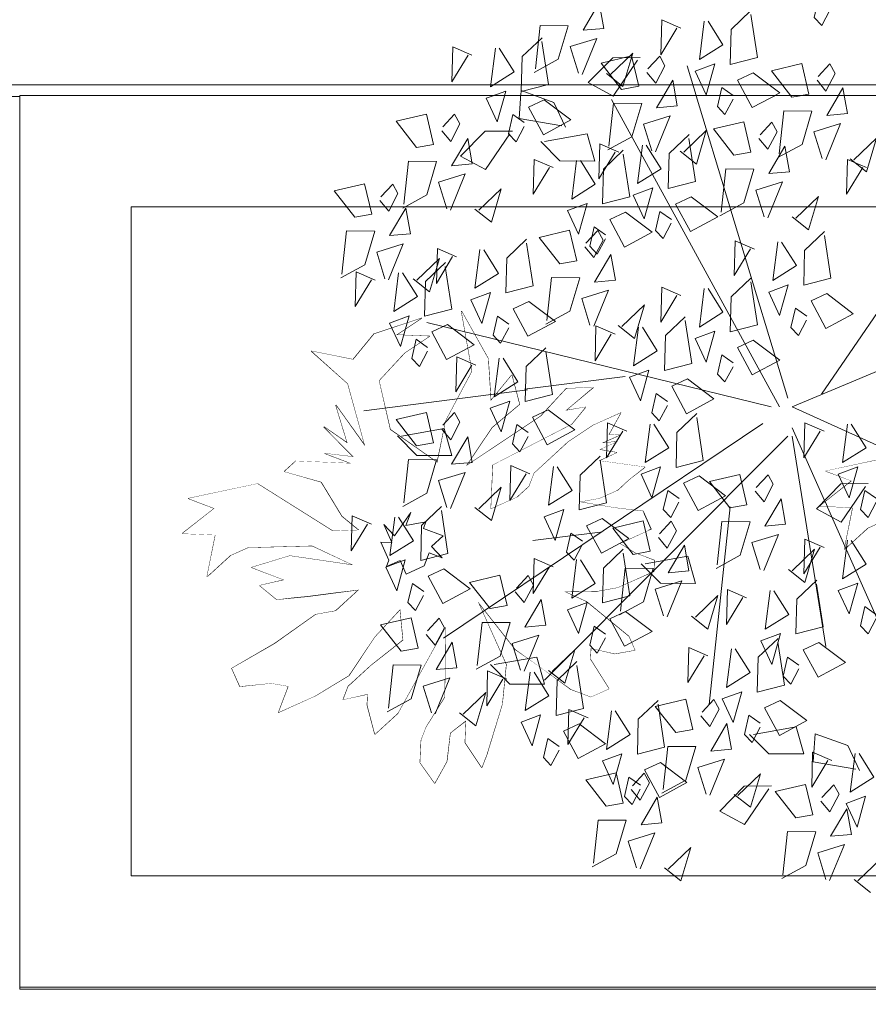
# Model space of a CAD drawing. Header units: centimetres. Extents: x -122 to 72759, y 3298 to 43172.
# Tile 55 of 243: x 36023 to 36061, y 10630 to 10674. Entities that reach past the tile are written whole.
import ezdxf

# ---------------------------------------------------------------- set-up
doc = ezdxf.new("R2010")
doc.units = ezdxf.units.CM
doc.header["$MEASUREMENT"] = 0
for name, color, linetype, lineweight in [('0-WIDOSK', 7, 'Continuous', 5), ('1-meble', 7, 'Continuous', 5), ('_ nowe meble', 7, 'Continuous', 5), ('wymiarowanie', 7, 'Continuous', 5), ('ZZZ_Xref', 7, 'Continuous', 5)]:
    doc.layers.add(name, color=color, linetype=linetype, lineweight=lineweight)

# ---------------------------------------------------------------- blocks, each defined once
blk = doc.blocks.new('G$CA1DC9C89')
at = {"layer": '1-meble', "lineweight": 5}
for p, q in [((1402.642, 56.117), (1403.738, 57.234)), ((1403.738, 57.234), (1404.966, 57.246))]:
    blk.add_line(p, q, dxfattribs=at)
for points in [[(1403.338, 58.55), (1403.134, 59.698), (1402.407, 58.463)], [(1403.221, 56.991), (1404.583, 57.313), (1404.904, 55.95), (1404.139, 55.813)]]:
    blk.add_lwpolyline(points, close=True, dxfattribs=at)
for points in [[(1413.485, 59.537), (1412.974, 59.899), (1412.777, 59.035), (1413.115, 58.678), (1413.481, 59.364)], [(1409.939, 59.17), (1410.234, 57.249), (1409.01, 56.935), (1409.052, 58.498), (1409.943, 59.343)], [(1406.796, 58.559), (1405.938, 58.93), (1405.896, 57.366), (1406.623, 58.564)], [(1408.02, 58.874), (1408.686, 57.813), (1407.627, 57.146), (1407.847, 58.878)], [(1400.268, 56.74), (1400.477, 58.672), (1401.741, 58.66), (1401.297, 57.161), (1400.219, 56.574)], [(1402.197, 56.532), (1401.827, 57.729), (1403.023, 58.1), (1402.364, 56.483)], [(1397.423, 57.342), (1396.565, 57.713), (1396.523, 56.15), (1397.25, 57.347)], [(1398.647, 57.657), (1399.313, 56.596), (1398.253, 55.929), (1398.474, 57.662)], [(1403.461, 56.52), (1404.195, 55.941), (1404.639, 57.441), (1403.628, 56.471)], [(1405.267, 56.567), (1405.668, 56.086), (1406.081, 56.87), (1405.847, 57.302), (1405.317, 56.734)]]:
    blk.add_lwpolyline(points, dxfattribs=at)
at = {"layer": '_ nowe meble', "lineweight": 5, "ltscale": 0.5}
blk.add_lwpolyline([(162.24, 764.75), (77.148, 765.377), (77.148, 495.811), (65.135, 495.811), (65.135, 465.817), (53.148, 465.817), (53.158, 56.244), (4727.78, 55.452)], dxfattribs=at)
at = {"layer": 'wymiarowanie', "lineweight": 5, "ltscale": 0.5}
blk.add_lwpolyline([(2759.446, 55.452), (2759.446, 15.452), (1725.13, 15.452), (1725.13, 3.452), (1437.13, 3.54), (1437.13, -8.46), (957.13, -8.46), (957.13, 3.489), (1.148, 3.489), (1.148, 633.817), (13.148, 633.817), (13.148, 645.817), (25.148, 645.817), (25.135, 705.817), (37.13, 705.817), (36.768, 764.653), (77.148, 765.377), (77.148, 495.811), (65.135, 495.817), (65.135, 465.817), (53.135, 465.817), (53.148, 55.539)], close=True, dxfattribs=at)
at = {"lineweight": 5, "ltscale": 0.5}
blk.add_wipeout([(1377.13, 31.54), (1437.13, 31.54), (1437.13, -8.46), (1377.13, -8.46)], dxfattribs=at).dxf.layer = '_ nowe meble'
at = {"layer": '_ nowe meble', "lineweight": 5, "ltscale": 0.5}
for points in [[(1377.13, 31.54), (1377.13, -8.46), (1437.13, -8.46), (1437.13, 31.54)], [(1382.13, 26.54), (1382.13, -3.46), (1432.13, -3.46), (1432.13, 26.54)]]:
    blk.add_lwpolyline(points, close=True, dxfattribs=at)
at = {"lineweight": 5, "ltscale": 0.5}
blk.add_wipeout([(1317.13, 31.54), (1377.13, 31.54), (1377.13, -8.46), (1317.13, -8.46)], dxfattribs=at).dxf.layer = '_ nowe meble'
at = {"layer": '_ nowe meble', "lineweight": 5, "ltscale": 0.5}
blk.add_lwpolyline([(1317.13, 31.54), (1317.13, -8.46), (1377.13, -8.46), (1377.13, 31.54)], close=True, dxfattribs=at)
at = {"lineweight": 5, "ltscale": 0.5}
blk.add_wipeout([(1365.13, 43.452), (1425.13, 43.452), (1425.13, 3.452), (1365.13, 3.452)], dxfattribs=at).dxf.layer = '_ nowe meble'
at = {"layer": '_ nowe meble', "lineweight": 5, "ltscale": 0.5}
for points in [[(1365.13, 43.452), (1365.13, 3.452), (1425.13, 3.452), (1425.13, 43.452)], [(1370.13, 38.452), (1370.13, 8.452), (1420.13, 8.452), (1420.13, 38.452)]]:
    blk.add_lwpolyline(points, close=True, dxfattribs=at)
at = {"lineweight": 5, "ltscale": 0.5}
blk.add_wipeout([(1317.13, 55.452), (1377.13, 55.452), (1377.13, 15.452), (1317.13, 15.452)], dxfattribs=at).dxf.layer = '_ nowe meble'
blk.add_wipeout([(1377.13, 55.452), (1437.13, 55.452), (1437.13, 15.452), (1377.13, 15.452)], dxfattribs=at).dxf.layer = '_ nowe meble'
at = {"layer": '_ nowe meble', "lineweight": 5, "ltscale": 0.5}
for points in [[(1377.13, 55.452), (1377.13, 15.452), (1437.13, 15.452), (1437.13, 55.452)], [(1382.13, 50.452), (1382.13, 20.452), (1432.13, 20.452), (1432.13, 50.452)]]:
    blk.add_lwpolyline(points, close=True, dxfattribs=at)
at = {"lineweight": 5, "ltscale": 0.5}
blk.add_wipeout([(1377.13, 55.54), (1437.13, 55.54), (1437.13, 15.54), (1377.13, 15.54)], dxfattribs=at).dxf.layer = '_ nowe meble'
at = {"layer": '0-WIDOSK', "lineweight": 5}
blk.add_lwpolyline([(1415.977, 36.499), (1415.168, 36.137), (1414.136, 35.189), (1414.514, 37.057), (1413.029, 37.12), (1414.465, 38.249), (1413.294, 38.696), (1416.396, 39.357)], dxfattribs=at)
blk.add_lwpolyline([(1404.733, 30.662), (1403.834, 30.502), (1402.753, 30.747), (1402.732, 30.252), (1403.568, 28.927), (1402.76, 28.565), (1401.881, 28.9), (1400.439, 29.953), (1399.38, 30.692), (1397.686, 32.846), (1398.139, 31.836), (1398.954, 30.016), (1398.779, 28.238), (1398.088, 25.987), (1397.865, 25.402), (1397.12, 26.524), (1397.162, 27.514), (1396.444, 26.95), (1396.29, 25.667), (1395.753, 24.698), (1395.098, 25.619), (1395.14, 26.608), (1395.363, 27.194), (1396.214, 28.546), (1396.25, 31.718), (1395.176, 29.78), (1394.102, 27.843), (1393.07, 26.895), (1392.728, 28.199), (1392.75, 28.694), (1391.648, 28.443), (1391.871, 29.028), (1392.903, 29.976), (1394.34, 31.105), (1394.201, 32.499), (1393.057, 31.259), (1391.892, 29.523), (1390.365, 28.597), (1388.748, 27.872), (1389.195, 29.043), (1388.407, 29.176), (1387.013, 29.037), (1386.65, 29.846), (1388.582, 30.954), (1390.423, 32.263), (1391.322, 32.423), (1392.354, 33.371), (1390.06, 33.072), (1388.666, 32.933), (1387.899, 33.561), (1389.001, 33.811), (1387.537, 34.37), (1389.245, 34.892), (1392.103, 34.473), (1390.256, 35.345), (1387.377, 35.269), (1386.569, 34.907), (1385.536, 33.959), (1385.914, 35.827), (1384.429, 35.89), (1385.865, 37.019), (1384.694, 37.466), (1387.796, 38.127), (1391.177, 36), (1392.369, 36.048), (1391.602, 36.676), (1390.675, 38.203), (1389.01, 38.67), (1389.526, 39.144), (1392, 39.039), (1390.829, 39.485), (1392.112, 39.331), (1390.781, 40.677), (1391.84, 39.938), (1391.318, 41.646), (1392.628, 39.805), (1391.855, 42.615), (1390.231, 44.072), (1392.099, 43.695), (1393.041, 44.845), (1395.153, 45.548), (1394.031, 44.803), (1395.516, 44.74), (1394.393, 43.994), (1393.249, 42.754), (1393.75, 40.551), (1395.869, 39.072), (1396.246, 40.94), (1397.432, 43.17), (1396.952, 45.868), (1398.15, 43.735), (1398.268, 41.846), (1399.21, 42.996), (1399.551, 41.692), (1398.316, 40.654), (1397.152, 38.918), (1400.519, 41.155), (1401.663, 42.395), (1402.855, 42.444), (1401.621, 41.405), (1402.52, 41.565), (1401.893, 40.799), (1398.344, 38.967), (1398.259, 36.987), (1399.473, 37.53), (1399.989, 38.004), (1400.212, 38.59), (1401.76, 40.011), (1402.882, 40.757), (1404.096, 41.3), (1403.558, 40.331), (1404.053, 40.31), (1403.245, 39.948), (1403.942, 40.017), (1403.133, 39.655), (1403.921, 39.522), (1403.112, 39.16), (1405.182, 38.874), (1404.464, 38.309), (1403.948, 37.835), (1403.139, 37.473), (1402.24, 37.313), (1403.815, 37.048), (1405.098, 36.894), (1405.46, 36.085), (1405.258, 35.995), (1404.045, 35.451), (1404.721, 35.026), (1405.599, 34.691), (1405.578, 34.196), (1403.96, 33.472), (1403.061, 33.312), (1401.374, 33.284), (1400.405, 33.821), (1402.545, 32.838), (1404.462, 31.269)], close=True, dxfattribs=at)
at = {"layer": '1-meble', "lineweight": 5}
for p, q in [((1404.844, 57.122), (1403.753, 55.515)), ((1403.753, 55.515), (1402.642, 56.117)), ((1399.543, 54.503), (1399.632, 55.764)), ((1399.632, 55.764), (1401.102, 55.229)), ((1401.102, 55.229), (1401.622, 54.116)), ((1403.566, 53.264), (1403.775, 55.196)), ((1403.775, 55.196), (1405.039, 55.185)), ((1405.039, 55.185), (1404.595, 53.685)), ((1401.458, 54.176), (1399.543, 54.503)), ((1405.126, 54.253), (1406.321, 54.624)), ((1396.914, 52.815), (1398.01, 53.932)), ((1398.01, 53.932), (1399.238, 53.944)), ((1405.495, 53.056), (1405.126, 54.253)), ((1399.116, 53.82), (1398.025, 52.212)), ((1401.373, 52.604), (1400.507, 53.475)), ((1400.681, 53.474), (1402.594, 53.814)), ((1402.594, 53.814), (1402.937, 52.597)), ((1404.595, 53.685), (1403.517, 53.098)), ((1398.025, 52.212), (1396.914, 52.815)), ((1402.937, 52.597), (1401.373, 52.604)), ((1391.244, 51.256), (1392.606, 51.578)), ((1392.162, 50.078), (1391.244, 51.256)), ((1392.606, 51.578), (1392.927, 50.214)), ((1393.87, 51.567), (1393.34, 50.998)), ((1394.104, 51.135), (1393.87, 51.567)), ((1393.29, 50.832), (1393.691, 50.351)), ((1393.691, 50.351), (1394.104, 51.135)), ((1394.455, 50.487), (1393.728, 49.252)), ((1394.659, 49.339), (1394.455, 50.487)), ((1392.927, 50.214), (1392.162, 50.078)), ((1391.589, 47.529), (1391.798, 49.461)), ((1391.798, 49.461), (1393.062, 49.449)), ((1393.062, 49.449), (1392.618, 47.949)), ((1393.728, 49.252), (1394.659, 49.339)), ((1393.148, 48.518), (1394.344, 48.889)), ((1394.344, 48.889), (1393.685, 47.271)), ((1393.518, 47.321), (1393.148, 48.518)), ((1395.96, 48.229), (1394.949, 47.26)), ((1395.516, 46.73), (1395.96, 48.229)), ((1392.618, 47.949), (1391.54, 47.363)), ((1394.782, 47.309), (1395.516, 46.73)), ((1407.107, 34.87), (1407.45, 33.654)), ((1407.45, 33.654), (1405.886, 33.66)), ((1408.889, 33.382), (1408.847, 31.818)), ((1409.747, 33.011), (1408.889, 33.382)), ((1410.577, 31.598), (1410.798, 33.33)), ((1410.971, 33.326), (1411.637, 32.265)), ((1408.847, 31.818), (1409.574, 33.016)), ((1411.961, 31.387), (1412.003, 32.95)), ((1411.637, 32.265), (1410.577, 31.598)), ((1411.267, 31.405), (1410.39, 31.081)), ((1410.882, 30.025), (1411.267, 31.405)), ((1410.267, 30.343), (1411.158, 31.189)), ((1410.39, 31.081), (1410.882, 30.025)), ((1411.154, 31.015), (1411.449, 29.094)), ((1407.153, 30.775), (1407.111, 29.211)), ((1408.012, 30.404), (1407.153, 30.775)), ((1408.842, 28.991), (1409.062, 30.724)), ((1409.236, 30.719), (1409.901, 29.658)), ((1407.111, 29.211), (1407.838, 30.409)), ((1410.225, 28.78), (1410.267, 30.343)), ((1411.586, 30.354), (1411.389, 29.49)), ((1412.097, 29.992), (1411.586, 30.354)), ((1409.901, 29.658), (1408.842, 28.991)), ((1411.726, 29.133), (1412.092, 29.818)), ((1411.389, 29.49), (1411.726, 29.133)), ((1409.531, 28.798), (1408.654, 28.474)), ((1409.146, 27.418), (1409.531, 28.798)), ((1411.449, 29.094), (1410.225, 28.78)), ((1407.013, 28.463), (1407.334, 27.1)), ((1408.277, 28.452), (1407.747, 27.884)), ((1408.511, 28.02), (1408.277, 28.452)), ((1408.654, 28.474), (1409.146, 27.418)), ((1410.553, 28.075), (1411.257, 28.404)), ((1411.257, 28.404), (1412.448, 27.503)), ((1408.098, 27.236), (1408.511, 28.02)), ((1411.215, 26.841), (1410.553, 28.075)), ((1407.697, 27.717), (1408.098, 27.236)), ((1409.85, 27.747), (1409.653, 26.883)), ((1410.361, 27.385), (1409.85, 27.747)), ((1412.448, 27.503), (1411.215, 26.841)), ((1407.334, 27.1), (1406.569, 26.963)), ((1408.863, 27.372), (1408.135, 26.138)), ((1409.066, 26.225), (1408.863, 27.372)), ((1409.991, 26.526), (1410.356, 27.211)), ((1410.054, 26.884), (1411.967, 27.223)), ((1411.967, 27.223), (1412.31, 26.007)), ((1409.653, 26.883), (1409.991, 26.526)), ((1410.746, 26.013), (1409.88, 26.884)), ((1405.996, 24.414), (1406.206, 26.346)), ((1406.206, 26.346), (1407.469, 26.335)), ((1407.469, 26.335), (1407.025, 24.835)), ((1408.135, 26.138), (1409.066, 26.225)), ((1412.708, 26.083), (1412.666, 24.519)), ((1405.876, 25.623), (1407.067, 24.722)), ((1407.556, 25.403), (1408.752, 25.774)), ((1408.752, 25.774), (1408.092, 24.157)), ((1412.31, 26.007), (1410.746, 26.013)), ((1414.65, 25.326), (1412.735, 25.653)), ((1407.926, 24.206), (1407.556, 25.403)), ((1407.025, 24.835), (1405.947, 24.248)), ((1410.367, 25.115), (1409.356, 24.145)), ((1409.923, 23.615), (1410.367, 25.115)), ((1415.456, 24.965), (1414.396, 24.298)), ((1404.573, 24.415), (1404.974, 23.934)), ((1404.61, 23.745), (1404.975, 24.431)), ((1407.067, 24.722), (1405.834, 24.06)), ((1408.544, 23.444), (1409.64, 24.56)), ((1409.64, 24.56), (1410.868, 24.573)), ((1410.746, 24.449), (1409.655, 22.841)), ((1411.032, 24.318), (1412.394, 24.64)), ((1411.95, 23.14), (1411.032, 24.318)), ((1412.394, 24.64), (1412.715, 23.276)), ((1413.658, 24.628), (1413.128, 24.06)), ((1413.892, 24.197), (1413.658, 24.628)), ((1404.272, 24.102), (1404.61, 23.745)), ((1405.738, 24.07), (1405.011, 22.835)), ((1405.942, 22.923), (1405.738, 24.07)), ((1409.189, 24.194), (1409.923, 23.615)), ((1413.078, 23.894), (1413.479, 23.413)), ((1413.479, 23.413), (1413.892, 24.197)), ((1415.086, 24.106), (1414.209, 23.782)), ((1414.701, 22.726), (1415.086, 24.106)), ((1404.209, 23.798), (1403.445, 23.661)), ((1409.655, 22.841), (1408.544, 23.444)), ((1414.244, 23.549), (1413.516, 22.314)), ((1414.209, 23.782), (1414.701, 22.726)), ((1414.447, 22.401), (1414.244, 23.549)), ((1402.872, 21.112), (1403.081, 23.044)), ((1403.081, 23.044), (1404.345, 23.033)), ((1404.345, 23.033), (1403.901, 21.533)), ((1412.715, 23.276), (1411.95, 23.14)), ((1405.011, 22.835), (1405.942, 22.923)), ((1411.377, 20.591), (1411.587, 22.523)), ((1411.587, 22.523), (1412.85, 22.511)), ((1404.431, 22.101), (1405.627, 22.472)), ((1404.801, 20.904), (1404.431, 22.101)), ((1405.627, 22.472), (1404.968, 20.855)), ((1412.85, 22.511), (1412.406, 21.011)), ((1413.516, 22.314), (1414.447, 22.401)), ((1407.242, 21.813), (1406.231, 20.843)), ((1406.798, 20.313), (1407.242, 21.813)), ((1412.937, 21.579), (1414.133, 21.95)), ((1414.133, 21.95), (1413.473, 20.333)), ((1403.901, 21.533), (1402.822, 20.946)), ((1413.307, 20.382), (1412.937, 21.579)), ((1415.748, 21.291), (1414.737, 20.322)), ((1406.065, 20.892), (1406.798, 20.313)), ((1412.406, 21.011), (1411.328, 20.424)), ((1414.57, 20.371), (1415.304, 19.791))]:
    blk.add_line(p, q, dxfattribs=at)
for points in [[(1400.565, 57.953), (1400.861, 56.033), (1399.637, 55.718), (1399.679, 57.282), (1400.57, 58.127)], [(1411.599, 41.959), (1407.077, 56.862)], [(1412.905, 56.219), (1413.306, 55.738), (1413.719, 56.522), (1413.484, 56.954), (1412.954, 56.386)], [(1409.146, 55.54), (1408.635, 55.901), (1408.438, 55.038), (1408.775, 54.681), (1409.141, 55.366)], [(1411.203, 52.917), (1411.413, 54.848), (1412.677, 54.837), (1412.233, 53.337), (1411.154, 52.75)], [(1396.068, 53.96), (1396.468, 53.479), (1396.881, 54.263), (1396.647, 54.695), (1396.117, 54.127)], [(1399.773, 54.323), (1399.261, 54.685), (1399.064, 53.821), (1399.402, 53.464), (1399.768, 54.15)], [(1406.321, 54.624), (1405.662, 53.007)], [(1410.301, 53.613), (1410.702, 53.131), (1411.115, 53.915), (1410.881, 54.347), (1410.35, 53.779)], [(1406.759, 53.044), (1407.493, 52.465), (1407.937, 53.965), (1406.926, 52.995)], [(1413.133, 52.708), (1412.763, 53.905), (1413.959, 54.276), (1413.299, 52.659)], [(1407.161, 53.608), (1407.457, 51.688), (1406.233, 51.373), (1406.275, 52.937), (1407.166, 53.782)], [(1414.397, 52.697), (1415.13, 52.117), (1415.574, 53.617), (1414.563, 52.648)], [(1404.019, 52.998), (1403.161, 53.368), (1403.119, 51.805), (1403.846, 53.002)], [(1404.21, 52.913), (1404.506, 50.993), (1403.282, 50.678), (1403.324, 52.241), (1404.215, 53.087)], [(1405.243, 53.312), (1405.909, 52.251), (1404.849, 51.584), (1405.07, 53.317)], [(1394.366, 50.657), (1394.576, 52.589), (1395.839, 52.578), (1395.396, 51.078), (1394.317, 50.491)], [(1401.068, 52.302), (1400.21, 52.673), (1400.168, 51.11), (1400.895, 52.307)], [(1402.292, 52.617), (1402.958, 51.556), (1401.898, 50.889), (1402.119, 52.622)], [(1415.128, 52.302), (1414.27, 52.673), (1414.228, 51.11), (1414.955, 52.307)], [(1408.6, 50.31), (1408.809, 52.242), (1410.073, 52.23), (1409.629, 50.73), (1408.55, 50.143)], [(1396.296, 50.449), (1395.926, 51.646), (1397.122, 52.017), (1396.462, 50.4)], [(1410.529, 50.101), (1410.159, 51.298), (1411.355, 51.669), (1410.696, 50.052)], [(1397.559, 50.437), (1398.293, 49.858), (1398.737, 51.358), (1397.726, 50.388)], [(1411.793, 50.09), (1412.527, 49.51), (1412.97, 51.01), (1411.959, 50.041)], [(1406.369, 49.979), (1405.858, 50.34), (1405.661, 49.476), (1405.998, 49.119), (1406.364, 49.805)], [(1402.49, 48.746), (1402.891, 48.265), (1403.304, 49.049), (1403.069, 49.481), (1402.539, 48.913)], [(1403.418, 49.283), (1402.907, 49.645), (1402.71, 48.781), (1403.047, 48.424), (1403.413, 49.11)], [(1399.871, 48.916), (1400.166, 46.995), (1398.942, 46.681), (1398.985, 48.244), (1399.876, 49.089)], [(1410.094, 48.653), (1409.236, 49.024), (1409.194, 47.46), (1409.921, 48.657)], [(1396.729, 48.305), (1395.871, 48.676), (1395.828, 47.112), (1396.555, 48.31)], [(1397.953, 48.62), (1398.619, 47.559), (1397.559, 46.892), (1397.779, 48.624)], [(1411.318, 48.967), (1411.984, 47.906), (1410.925, 47.239), (1411.145, 48.972)], [(1409.939, 47.178), (1410.234, 45.257), (1409.01, 44.943), (1409.052, 46.506), (1409.943, 47.351)], [(1406.796, 46.567), (1405.938, 46.938), (1405.896, 45.374), (1406.623, 46.572)], [(1408.02, 46.882), (1408.686, 45.821), (1407.627, 45.154), (1407.847, 46.886)], [(1412.444, 45.634), (1411.933, 45.995), (1411.736, 45.131), (1412.074, 44.774), (1412.439, 45.46)], [(1406.988, 45.44), (1407.283, 43.519), (1406.059, 43.205), (1406.101, 44.768), (1406.992, 45.614)], [(1409.146, 43.548), (1408.635, 43.91), (1408.438, 43.046), (1408.775, 42.689), (1409.141, 43.374)], [(1407.508, 41.095), (1407.804, 39.175), (1406.58, 38.86), (1406.622, 40.423), (1407.513, 41.269)], [(1410.128, 37.797), (1410.528, 37.316), (1410.941, 38.1), (1410.707, 38.532), (1410.177, 37.964)], [(1406.716, 37.465), (1406.205, 37.827), (1406.008, 36.963), (1406.345, 36.606), (1406.711, 37.292)], [(1409.01, 37.089), (1408.068, 28.223)], [(1408.426, 34.495), (1408.636, 36.426), (1409.899, 36.415), (1409.456, 34.915), (1408.377, 34.328)], [(1410.356, 34.286), (1409.986, 35.483), (1411.182, 35.854), (1410.522, 34.237)], [(1411.619, 34.275), (1412.353, 33.695), (1412.797, 35.195), (1411.786, 34.225)], [(1407.28, 32.189), (1408.013, 31.609), (1408.457, 33.109), (1407.446, 32.14)]]:
    blk.add_lwpolyline(points, dxfattribs=at)
for points in [[(1410.858, 56.644), (1412.221, 56.966), (1412.541, 55.602), (1411.777, 55.466)], [(1407.439, 56.629), (1407.931, 55.573), (1408.316, 56.953)], [(1411.233, 55.658), (1409.999, 54.995), (1409.338, 56.23), (1410.042, 56.559)], [(1406.636, 55.075), (1406.432, 56.222), (1405.705, 54.988)], [(1398.066, 55.413), (1398.558, 54.356), (1398.943, 55.737)], [(1414.273, 54.727), (1414.07, 55.875), (1413.343, 54.64)], [(1401.86, 54.441), (1400.626, 53.779), (1399.965, 55.014), (1400.668, 55.342)], [(1394.021, 54.385), (1395.383, 54.706), (1395.704, 53.343), (1394.939, 53.207)], [(1408.254, 54.037), (1409.617, 54.359), (1409.937, 52.995), (1409.173, 52.859)], [(1397.436, 52.468), (1397.233, 53.615), (1396.505, 52.381)], [(1411.67, 52.12), (1411.466, 53.268), (1410.739, 52.033)], [(1404.662, 51.068), (1405.154, 50.011), (1405.539, 51.392)], [(1408.456, 50.096), (1407.222, 49.434), (1406.561, 50.669), (1407.264, 50.998)], [(1401.711, 50.373), (1402.203, 49.316), (1402.588, 50.697)], [(1405.505, 49.401), (1404.271, 48.739), (1403.61, 49.974), (1404.314, 50.302)], [(1400.443, 49.171), (1401.806, 49.493), (1402.126, 48.129), (1401.362, 47.993)], [(1403.859, 47.254), (1403.655, 48.401), (1402.928, 47.167)], [(1410.737, 46.723), (1411.229, 45.666), (1411.614, 47.047)], [(1407.439, 44.637), (1407.931, 43.581), (1408.316, 44.961)], [(1411.233, 43.666), (1409.999, 43.004), (1409.338, 44.238), (1410.042, 44.567)], [(1408.282, 41.928), (1407.049, 41.266), (1406.387, 42.5), (1407.091, 42.829)], [(1408.803, 37.583), (1407.569, 36.921), (1406.908, 38.156), (1407.612, 38.484)], [(1408.081, 38.222), (1409.443, 38.543), (1409.764, 37.18), (1408.999, 37.044)], [(1411.496, 36.305), (1411.293, 37.452), (1410.565, 36.218)], [(1407.157, 34.219), (1406.953, 35.367), (1406.226, 34.132)]]:
    blk.add_lwpolyline(points, close=True, dxfattribs=at)
at = {"layer": '_ nowe meble', "lineweight": 5, "ltscale": 0.5}
for points in [[(1377.13, 55.54), (1377.13, 15.54), (1437.13, 15.54), (1437.13, 55.54)], [(1382.13, 50.54), (1382.13, 20.54), (1432.13, 20.54), (1432.13, 50.54)]]:
    blk.add_lwpolyline(points, close=True, dxfattribs=at)
at = {"lineweight": 5}
for points in [[(1420.492, 30.753), (1421.657, 32.489), (1422.801, 33.729), (1422.94, 32.335), (1421.503, 31.206), (1420.471, 30.259), (1420.248, 29.673), (1421.35, 29.924), (1421.328, 29.429), (1421.67, 28.125), (1422.702, 29.073), (1424.85, 32.948), (1424.814, 29.776), (1423.963, 28.424), (1423.747, 27.858), (1423.698, 26.849), (1424.353, 25.928), (1424.89, 26.897), (1425.044, 28.18), (1425.762, 28.744), (1425.72, 27.754), (1426.465, 26.632), (1426.688, 27.217), (1427.379, 29.468), (1427.554, 31.246), (1426.286, 34.077), (1427.98, 31.922), (1430.481, 30.13), (1431.36, 29.795), (1432.168, 30.157), (1431.332, 31.482), (1431.353, 31.977), (1432.434, 31.732), (1433.333, 31.892), (1433.062, 32.499), (1431.145, 34.068), (1429.005, 35.052), (1429.974, 34.514), (1431.661, 34.542), (1432.56, 34.702), (1434.178, 35.426), (1434.199, 35.921), (1433.321, 36.256), (1432.645, 36.682), (1433.959, 37.27), (1433.698, 38.124), (1432.415, 38.278), (1430.84, 38.543), (1431.739, 38.703), (1432.548, 39.066), (1432.548, 39.066), (1433.064, 39.539), (1433.782, 40.104), (1431.712, 40.39), (1432.521, 40.753), (1431.733, 40.885), (1432.542, 41.247), (1431.845, 41.178), (1432.653, 41.54), (1432.158, 41.561), (1432.696, 42.53), (1431.482, 41.987), (1430.36, 41.241), (1428.812, 39.82), (1428.589, 39.234), (1428.073, 38.76), (1426.859, 38.217), (1426.944, 40.197), (1430.493, 42.029), (1431.12, 42.796), (1430.221, 42.636), (1431.455, 43.674), (1430.263, 43.625), (1429.119, 42.385), (1425.752, 40.148), (1426.916, 41.884), (1428.151, 42.922), (1427.81, 44.226), (1426.868, 43.076), (1426.75, 44.965), (1425.552, 47.098), (1426.032, 44.401), (1424.846, 42.17), (1424.469, 40.302), (1422.35, 41.781), (1421.849, 43.984), (1422.993, 45.224), (1424.116, 45.97), (1422.631, 46.033), (1423.753, 46.778), (1421.641, 46.075), (1420.699, 44.925), (1418.831, 45.302), (1420.455, 43.845), (1421.228, 41.035), (1419.918, 42.876), (1420.44, 41.168), (1419.381, 41.907), (1420.712, 40.561), (1419.429, 40.715), (1420.6, 40.269), (1418.126, 40.374), (1417.61, 39.9), (1419.275, 39.433), (1420.202, 37.906), (1420.969, 37.278), (1419.777, 37.23), (1416.396, 39.357), (1413.294, 38.696), (1414.465, 38.249), (1413.029, 37.12), (1414.514, 37.057), (1414.136, 35.189), (1415.168, 36.137), (1415.977, 36.499), (1418.856, 36.575), (1420.703, 35.703), (1417.845, 36.122), (1416.137, 35.6), (1417.601, 35.042), (1416.499, 34.791), (1417.266, 34.163), (1420.954, 34.601), (1419.922, 33.654), (1419.022, 33.494), (1417.182, 32.184), (1415.25, 31.076), (1415.613, 30.267), (1417.007, 30.406), (1417.794, 30.273), (1417.348, 29.102), (1418.965, 29.827)], [(1391.892, 29.523), (1393.057, 31.259), (1394.201, 32.499), (1394.34, 31.105), (1392.903, 29.976), (1391.871, 29.028), (1391.648, 28.443), (1392.75, 28.694), (1392.728, 28.199), (1393.07, 26.895), (1394.102, 27.843), (1396.25, 31.718), (1396.214, 28.546), (1395.363, 27.194), (1395.147, 26.627), (1395.098, 25.619), (1395.753, 24.698), (1396.29, 25.667), (1396.444, 26.95), (1397.162, 27.514), (1397.12, 26.524), (1397.865, 25.402), (1398.088, 25.987), (1398.779, 28.238), (1398.954, 30.016), (1397.686, 32.846), (1399.38, 30.692), (1401.881, 28.9), (1402.76, 28.565), (1403.568, 28.927), (1402.732, 30.252), (1402.753, 30.747), (1403.834, 30.502), (1404.733, 30.662), (1404.462, 31.269), (1402.545, 32.838), (1400.405, 33.821), (1401.374, 33.284), (1403.061, 33.312), (1403.96, 33.472), (1405.578, 34.196), (1405.599, 34.691), (1404.721, 35.026), (1404.045, 35.451), (1405.359, 36.04), (1405.098, 36.894), (1403.815, 37.048), (1402.24, 37.313), (1403.139, 37.473), (1403.948, 37.835), (1403.948, 37.835), (1404.464, 38.309), (1405.182, 38.874), (1403.112, 39.16), (1403.921, 39.522), (1403.133, 39.655), (1403.942, 40.017), (1403.245, 39.948), (1404.053, 40.31), (1403.558, 40.331), (1404.096, 41.3), (1402.882, 40.757), (1401.76, 40.011), (1400.212, 38.59), (1399.989, 38.004), (1399.473, 37.53), (1398.259, 36.987), (1398.344, 38.967), (1401.893, 40.799), (1402.52, 41.565), (1401.621, 41.405), (1402.855, 42.444), (1401.663, 42.395), (1400.519, 41.155), (1397.152, 38.918), (1398.316, 40.654), (1399.551, 41.692), (1399.21, 42.996), (1398.268, 41.846), (1398.15, 43.735), (1396.952, 45.868), (1397.432, 43.17), (1396.246, 40.94), (1395.869, 39.072), (1393.75, 40.551), (1393.249, 42.754), (1394.393, 43.994), (1395.516, 44.74), (1394.031, 44.803), (1395.153, 45.548), (1393.041, 44.845), (1392.099, 43.695), (1390.231, 44.072), (1391.855, 42.615), (1392.628, 39.805), (1391.318, 41.646), (1391.84, 39.938), (1390.781, 40.677), (1392.112, 39.331), (1390.829, 39.485), (1392, 39.039), (1389.526, 39.144), (1389.01, 38.67), (1390.675, 38.203), (1391.602, 36.676), (1392.369, 36.048), (1391.177, 36), (1387.796, 38.127), (1384.694, 37.466), (1385.865, 37.019), (1384.429, 35.89), (1385.914, 35.827), (1385.536, 33.959), (1386.569, 34.907), (1387.377, 35.269), (1390.256, 35.345), (1392.103, 34.473), (1389.245, 34.892), (1387.537, 34.37), (1389.001, 33.811), (1387.899, 33.561), (1388.666, 32.933), (1392.354, 33.371), (1391.322, 32.423), (1390.423, 32.263), (1388.582, 30.954), (1386.65, 29.846), (1387.013, 29.037), (1388.407, 29.176), (1389.195, 29.043), (1388.748, 27.872), (1390.365, 28.597)]]:
    blk.add_wipeout(points, dxfattribs=at).dxf.layer = '0-WIDOSK'
at = {"layer": '0-WIDOSK', "lineweight": 5}
for p, q in [((1393.944, 35.783), (1394.683, 36.842)), ((1394.683, 36.842), (1394.46, 36.256)), ((1393.832, 35.49), (1393.47, 36.299)), ((1393.47, 36.299), (1393.944, 35.783)), ((1394.46, 36.256), (1395.359, 36.416)), ((1395.359, 36.416), (1395.248, 36.124)), ((1395.248, 36.124), (1396.126, 35.789)), ((1396.126, 35.789), (1395.61, 35.315)), ((1393.7, 34.702), (1393.337, 35.511)), ((1393.337, 35.511), (1393.832, 35.49)), ((1395.498, 35.022), (1395.275, 34.437)), ((1396.084, 34.799), (1395.498, 35.022)), ((1395.61, 35.315), (1396.084, 34.799)), ((1393.588, 34.409), (1393.7, 34.702)), ((1394.195, 34.681), (1393.588, 34.409)), ((1394.466, 34.074), (1394.195, 34.681)), ((1395.275, 34.437), (1394.466, 34.074))]:
    blk.add_line(p, q, dxfattribs=at)
at = {"layer": '1-meble', "lineweight": 5}
for p, q in [((1394.95, 39.395), (1394.085, 40.267)), ((1394.258, 40.266), (1396.172, 40.605)), ((1396.172, 40.605), (1396.514, 39.389)), ((1396.514, 39.389), (1394.95, 39.395)), ((1412.884, 37), (1413.979, 38.116)), ((1413.979, 38.116), (1415.207, 38.129)), ((1415.085, 38.005), (1413.994, 36.397)), ((1413.994, 36.397), (1412.884, 37)), ((1405.886, 33.66), (1405.02, 34.531)), ((1405.194, 34.531), (1407.107, 34.87)), ((1397.319, 33.703), (1398.681, 34.025)), ((1398.681, 34.025), (1399.002, 32.661)), ((1399.945, 34.013), (1399.415, 33.445)), ((1400.179, 33.581), (1399.945, 34.013)), ((1398.237, 32.525), (1397.319, 33.703)), ((1399.766, 32.797), (1400.179, 33.581)), ((1412.003, 32.95), (1412.894, 33.795)), ((1412.889, 33.622), (1413.185, 31.701)), ((1399.366, 33.279), (1399.766, 32.797)), ((1400.531, 32.934), (1399.803, 31.699)), ((1400.734, 31.786), (1400.531, 32.934)), ((1399.002, 32.661), (1398.237, 32.525)), ((1393.327, 31.791), (1394.689, 32.113)), ((1394.689, 32.113), (1395.01, 30.749)), ((1395.953, 32.102), (1395.423, 31.533)), ((1396.187, 31.67), (1395.953, 32.102)), ((1397.664, 29.976), (1397.874, 31.908)), ((1397.874, 31.908), (1399.137, 31.896)), ((1399.137, 31.896), (1398.694, 30.396)), ((1394.245, 30.613), (1393.327, 31.791)), ((1395.373, 31.367), (1395.774, 30.886)), ((1395.774, 30.886), (1396.187, 31.67)), ((1399.803, 31.699), (1400.734, 31.786)), ((1413.185, 31.701), (1411.961, 31.387)), ((1396.538, 31.022), (1395.811, 29.787)), ((1396.742, 29.874), (1396.538, 31.022)), ((1399.224, 30.964), (1400.42, 31.335)), ((1399.594, 29.767), (1399.224, 30.964)), ((1400.42, 31.335), (1399.76, 29.718)), ((1412.289, 30.682), (1412.993, 31.011)), ((1412.993, 31.011), (1414.184, 30.11)), ((1395.01, 30.749), (1394.245, 30.613)), ((1402.035, 30.676), (1401.024, 29.707)), ((1401.591, 29.176), (1402.035, 30.676)), ((1412.95, 29.447), (1412.289, 30.682)), ((1398.694, 30.396), (1397.615, 29.809)), ((1398.424, 30.012), (1400.337, 30.352)), ((1400.337, 30.352), (1400.68, 29.135)), ((1401.241, 29.301), (1402.132, 30.146)), ((1414.184, 30.11), (1412.95, 29.447)), ((1393.672, 28.064), (1393.881, 29.996)), ((1393.881, 29.996), (1395.145, 29.984)), ((1395.145, 29.984), (1394.701, 28.484)), ((1395.811, 29.787), (1396.742, 29.874)), ((1398.127, 29.732), (1398.085, 28.169)), ((1398.985, 29.361), (1398.127, 29.732)), ((1399.116, 29.141), (1398.251, 30.013)), ((1399.815, 27.948), (1400.036, 29.681)), ((1400.209, 29.676), (1400.875, 28.615)), ((1400.857, 29.756), (1401.591, 29.176)), ((1402.127, 29.972), (1402.423, 28.052)), ((1395.231, 29.053), (1396.427, 29.424)), ((1396.427, 29.424), (1395.768, 27.806)), ((1398.085, 28.169), (1398.812, 29.366)), ((1401.199, 27.737), (1401.241, 29.301)), ((1395.601, 27.856), (1395.231, 29.053)), ((1398.043, 28.764), (1397.032, 27.795)), ((1397.599, 27.265), (1398.043, 28.764)), ((1400.68, 29.135), (1399.116, 29.141)), ((1394.701, 28.484), (1393.622, 27.897)), ((1400.875, 28.615), (1399.815, 27.948)), ((1404.886, 27.563), (1405.777, 28.408)), ((1405.651, 28.142), (1407.013, 28.463)), ((1396.865, 27.844), (1397.599, 27.265)), ((1402.423, 28.052), (1401.199, 27.737)), ((1401.772, 27.994), (1401.73, 26.431)), ((1402.631, 27.623), (1401.772, 27.994)), ((1403.461, 26.21), (1403.681, 27.943)), ((1403.855, 27.938), (1404.52, 26.877)), ((1406.569, 26.963), (1405.651, 28.142)), ((1405.773, 28.234), (1406.068, 26.314)), ((1400.505, 27.756), (1399.628, 27.432)), ((1399.628, 27.432), (1400.12, 26.375)), ((1400.12, 26.375), (1400.505, 27.756)), ((1401.73, 26.431), (1402.457, 27.628)), ((1404.844, 25.999), (1404.886, 27.563)), ((1401.527, 27.033), (1402.231, 27.361)), ((1402.188, 25.798), (1401.527, 27.033)), ((1402.231, 27.361), (1403.422, 26.46)), ((1400.824, 26.704), (1400.627, 25.84)), ((1401.335, 26.342), (1400.824, 26.704)), ((1404.52, 26.877), (1403.461, 26.21)), ((1412.735, 25.653), (1412.824, 26.914)), ((1412.824, 26.914), (1414.294, 26.379)), ((1400.964, 25.483), (1401.33, 26.169)), ((1403.422, 26.46), (1402.188, 25.798)), ((1406.068, 26.314), (1404.844, 25.999)), ((1413.566, 25.712), (1412.708, 26.083)), ((1414.294, 26.379), (1414.814, 25.266)), ((1400.627, 25.84), (1400.964, 25.483)), ((1404.15, 26.018), (1403.273, 25.694)), ((1403.273, 25.694), (1403.765, 24.637)), ((1403.765, 24.637), (1404.15, 26.018)), ((1405.172, 25.295), (1405.876, 25.623)), ((1412.666, 24.519), (1413.393, 25.716)), ((1414.396, 24.298), (1414.617, 26.031)), ((1414.79, 26.026), (1415.456, 24.965)), ((1405.834, 24.06), (1405.172, 25.295)), ((1402.526, 24.839), (1403.889, 25.161)), ((1403.445, 23.661), (1402.526, 24.839)), ((1403.889, 25.161), (1404.209, 23.798)), ((1404.469, 24.966), (1404.272, 24.102)), ((1404.98, 24.604), (1404.469, 24.966)), ((1405.152, 25.15), (1404.622, 24.582)), ((1405.387, 24.718), (1405.152, 25.15)), ((1404.974, 23.934), (1405.387, 24.718))]:
    blk.add_line(p, q, dxfattribs=at)
for points in [[(1411.222, 41.581), (1403.685, 55.352)], [(1413.106, 42.147), (1421.396, 54.22)], [(1413.237, 49.263), (1413.532, 47.343), (1412.308, 47.028), (1412.35, 48.592), (1413.241, 49.437)], [(1396.226, 47.873), (1396.521, 45.953), (1395.297, 45.638), (1395.339, 47.201), (1396.23, 48.047)], [(1393.084, 47.262), (1392.225, 47.633), (1392.183, 46.07), (1392.91, 47.267)], [(1394.308, 47.577), (1394.974, 46.516), (1393.914, 45.849), (1394.134, 47.582)], [(1400.789, 45.444), (1400.998, 47.375), (1402.262, 47.364), (1401.818, 45.864), (1400.739, 45.277)], [(1402.718, 45.235), (1402.348, 46.432), (1403.544, 46.803), (1402.885, 45.186)], [(1403.982, 45.224), (1404.715, 44.644), (1405.159, 46.144), (1404.148, 45.174)], [(1399.078, 45.286), (1398.567, 45.648), (1398.37, 44.784), (1398.708, 44.427), (1399.074, 45.112)], [(1410.845, 41.581), (1395.395, 45.354)], [(1403.846, 44.829), (1402.987, 45.2), (1402.945, 43.636), (1403.672, 44.834)], [(1405.07, 45.144), (1405.736, 44.083), (1404.676, 43.416), (1404.896, 45.149)], [(1420.831, 45.354), (1411.787, 41.581), (1421.773, 37.054)], [(1395.433, 44.243), (1394.922, 44.605), (1394.725, 43.741), (1395.063, 43.384), (1395.428, 44.07)], [(1400.739, 44.049), (1401.034, 42.129), (1399.81, 41.814), (1399.852, 43.378), (1400.743, 44.223)], [(1397.597, 43.439), (1396.738, 43.81), (1396.696, 42.246), (1397.423, 43.444)], [(1398.821, 43.754), (1399.487, 42.692), (1398.427, 42.026), (1398.647, 43.758)], [(1399.778, 42.371), (1404.3, 42.937)], [(1399.917, 42.336), (1392.569, 41.393)], [(1406.195, 41.81), (1405.684, 42.172), (1405.487, 41.308), (1405.825, 40.951), (1406.19, 41.636)], [(1396.068, 40.578), (1396.468, 40.097), (1396.881, 40.881), (1396.647, 41.313), (1396.117, 40.745)], [(1410.468, 40.827), (1396.149, 31.206)], [(1399.946, 40.42), (1399.435, 40.781), (1399.238, 39.917), (1399.576, 39.561), (1399.942, 40.246)], [(1404.366, 40.484), (1403.508, 40.855), (1403.466, 39.292), (1404.193, 40.489)], [(1405.59, 40.799), (1406.256, 39.738), (1405.196, 39.071), (1405.417, 40.804)], [(1411.787, 40.638), (1415.744, 31.772)], [(1413.219, 40.484), (1412.361, 40.855), (1412.319, 39.292), (1413.045, 40.489)], [(1414.443, 40.799), (1415.109, 39.738), (1414.049, 39.071), (1414.269, 40.804)], [(1411.599, 40.261), (1400.671, 29.319)], [(1411.787, 40.261), (1413.294, 30.828)], [(1403.169, 39.183), (1403.464, 37.263), (1402.24, 36.948), (1402.283, 38.512), (1403.174, 39.357)], [(1394.366, 37.275), (1394.576, 39.207), (1395.839, 39.195), (1395.396, 37.696), (1394.317, 37.109)], [(1400.027, 38.573), (1399.169, 38.943), (1399.126, 37.38), (1399.853, 38.577)], [(1401.251, 38.887), (1401.917, 37.826), (1400.857, 37.159), (1401.077, 38.892)], [(1396.296, 37.067), (1395.926, 38.264), (1397.122, 38.635), (1396.462, 37.017)], [(1397.559, 37.055), (1398.293, 36.476), (1398.737, 37.976), (1397.726, 37.006)], [(1415.568, 37.465), (1415.057, 37.827), (1414.86, 36.963), (1415.198, 36.606), (1415.564, 37.292)], [(1396.052, 36.924), (1396.348, 35.003), (1395.124, 34.689), (1395.166, 36.252), (1396.057, 37.098)], [(1392.91, 36.313), (1392.052, 36.684), (1392.01, 35.121), (1392.737, 36.318)], [(1394.134, 36.628), (1394.8, 35.567), (1393.74, 34.9), (1393.961, 36.633)], [(1405.788, 35.712), (1406.189, 35.231), (1406.602, 36.015), (1406.368, 36.446), (1405.837, 35.878)], [(1403.17, 35.957), (1400.155, 35.58)], [(1402.376, 35.554), (1401.865, 35.915), (1401.668, 35.051), (1402.006, 34.694), (1402.372, 35.38)], [(1413.219, 35.27), (1412.361, 35.641), (1412.319, 34.078), (1413.045, 35.275)], [(1414.443, 35.585), (1415.109, 34.524), (1414.049, 33.857), (1414.269, 35.59)], [(1404.21, 35.012), (1404.506, 33.092), (1403.282, 32.777), (1403.324, 34.341), (1404.215, 35.186)], [(1401.068, 34.401), (1400.21, 34.772), (1400.168, 33.209), (1400.895, 34.406)], [(1402.292, 34.716), (1402.958, 33.655), (1401.898, 32.988), (1402.119, 34.721)], [(1404.087, 32.409), (1404.296, 34.341), (1405.56, 34.329), (1405.116, 32.829), (1404.037, 32.242)], [(1395.26, 33.294), (1394.748, 33.656), (1394.551, 32.792), (1394.889, 32.435), (1395.255, 33.12)], [(1406.016, 32.2), (1405.646, 33.397), (1406.842, 33.768), (1406.183, 32.151)], [(1415.568, 32.251), (1415.057, 32.613), (1414.86, 31.749), (1415.198, 31.392), (1415.564, 32.078)], [(1403.418, 31.382), (1402.907, 31.744), (1402.71, 30.88), (1403.047, 30.523), (1403.413, 31.209)]]:
    blk.add_lwpolyline(points, dxfattribs=at)
for points in [[(1397.371, 46.375), (1397.864, 45.319), (1398.248, 46.699)], [(1414.531, 45.751), (1413.298, 45.089), (1412.636, 46.324), (1413.34, 46.653)], [(1401.165, 45.404), (1399.932, 44.741), (1399.271, 45.976), (1399.974, 46.305)], [(1393.726, 45.333), (1394.219, 44.276), (1394.603, 45.657)], [(1397.52, 44.361), (1396.287, 43.699), (1395.625, 44.934), (1396.329, 45.262)], [(1404.488, 42.899), (1404.98, 41.843), (1405.365, 43.223)], [(1398.239, 41.509), (1398.732, 40.453), (1399.116, 41.833)], [(1394.021, 41.002), (1395.383, 41.324), (1395.704, 39.961), (1394.939, 39.824)], [(1402.033, 40.537), (1400.8, 39.875), (1400.138, 41.11), (1400.842, 41.439)], [(1397.436, 39.085), (1397.233, 40.233), (1396.505, 38.998)], [(1405.009, 38.555), (1405.501, 37.498), (1405.886, 38.879)], [(1413.861, 38.555), (1414.354, 37.498), (1414.738, 38.879)], [(1400.669, 36.643), (1401.162, 35.586), (1401.546, 36.967)], [(1404.463, 35.671), (1403.23, 35.009), (1402.569, 36.244), (1403.272, 36.573)], [(1403.741, 36.136), (1405.104, 36.458), (1405.424, 35.094), (1404.66, 34.958)], [(1393.553, 34.383), (1394.045, 33.327), (1394.429, 34.707)], [(1397.346, 33.412), (1396.113, 32.75), (1395.452, 33.984), (1396.155, 34.313)], [(1413.861, 33.341), (1414.354, 32.284), (1414.738, 33.665)], [(1401.711, 32.472), (1402.203, 31.415), (1402.588, 32.796)], [(1405.505, 31.5), (1404.271, 30.838), (1403.61, 32.073), (1404.314, 32.401)]]:
    blk.add_lwpolyline(points, close=True, dxfattribs=at)

msp = doc.modelspace()

# ---------------------------------------------------------------- block references
at = {"layer": 'ZZZ_Xref'}
msp.add_blockref('G$CA1DC9C89', (34646.15529, 10615.38849), dxfattribs=at)

doc.saveas('drawing.dxf')
